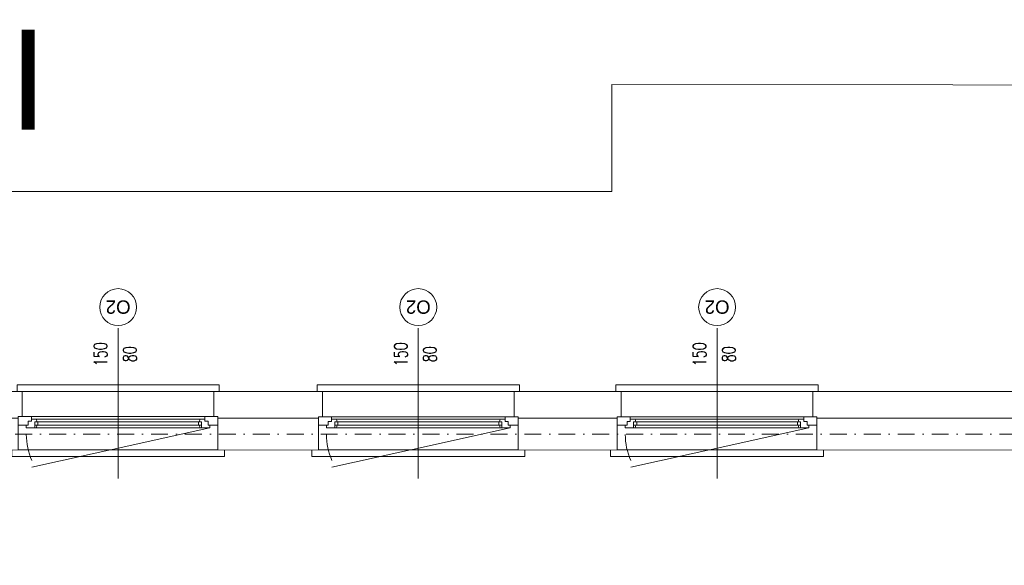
# Model space of a CAD drawing. Header units: centimetres. Extents: x -122 to 72759, y 3298 to 43172.
# Tile 122 of 243: x 37856 to 38595, y 12468 to 12878. Entities that reach past the tile are written whole.
import ezdxf
from ezdxf.enums import TextEntityAlignment as Align
from ezdxf.lldxf.tags import DXFTag

# ---------------------------------------------------------------- set-up
doc = ezdxf.new("R2010")
doc.units = ezdxf.units.CM
doc.header["$MEASUREMENT"] = 0
doc.linetypes.add('DASHDOT', pattern=[25.4, 12.7, -6.35, 0, -6.35])
doc.layers.get('0').update_dxf_attribs({"lineweight": 5})
for name, color, linetype, lineweight in [('0-LINIA ŚREDNIA', 7, 'Continuous', 5), ('0-OSIE', 7, 'DASHDOT', 5), ('_ nowe meble', 7, 'Continuous', 5), ('_ ściany konstrukcyjne', 7, 'Continuous', 5), ('A_izol-termiczna', 7, 'ZIGZAG', 5), ('A_okna', 7, 'Continuous', 5), ('A_okna opis', 7, 'Continuous', 5), ('A_okna otwarcie', 7, 'DASH', 5), ('A_okna symbol', 7, 'Continuous', 5), ('A_parapety', 7, 'Continuous', 5), ('A_przerywane', 7, 'DASH', 5), ('A_sciany', 7, 'Continuous', 5), ('wymiarowanie', 7, 'Continuous', 5), ('ZZZ_Xref', 7, 'Continuous', 5)]:
    doc.layers.add(name, color=color, linetype=linetype, lineweight=lineweight)
doc.styles.add('Arial', font='arial.ttf', dxfattribs={"height": 450})
doc.styles.add('ROMANS', font='romans.shx', dxfattribs={"width": 0.8, "height": 15})
doc.styles.get("Standard").update_dxf_attribs({"font": 'ARIAL.TTF'})
tags = doc.linetypes.add('DASH', pattern=[15, 10, -5]).pattern_tags.tags
tags[6:7] = [DXFTag(74, 4), DXFTag(75, 0), DXFTag(340, '0'), DXFTag(46, 0.0), DXFTag(50, 0.0), DXFTag(44, 0.0), DXFTag(45, 0.0)]
tags[4:5] = [DXFTag(74, 4), DXFTag(75, 0), DXFTag(340, '0'), DXFTag(46, 0.0), DXFTag(50, 0.0), DXFTag(44, 0.0), DXFTag(45, 0.0)]
doc.linetypes.add('ZIGZAG', pattern='A,0.0001,-0.2,[131,ltypeshp.shx,S=0.2,R=0,X=-0.2,Y=0],-0.4,[131,ltypeshp.shx,S=0.2,R=180,X=0.2,Y=0],-0.2', length=0.8001)

# ---------------------------------------------------------------- blocks, each defined once
blk = doc.blocks.new('*U1247')
at = {"layer": 'A_okna symbol'}
blk.add_circle((0, 82.27), 13.85, dxfattribs=at)
at = {"layer": 'A_okna opis', "style": 'ROMANS', "width": 0.7}
for tag, p in [('S', (-18.23, 46.86)), ('H', (3.76, 46.86))]:
    blk.add_attdef(tag, text='', height=10, rotation=90, dxfattribs=at).set_placement(p, align=Align.TOP_CENTER)
at = {"layer": 'A_okna symbol', "style": 'Arial'}
blk.add_attdef('SYMBOL', text='', height=10, dxfattribs=at).set_placement((0, 82.27), align=Align.MIDDLE_CENTER)
at = {"layer": 'A_okna symbol'}
blk.add_attdef('HP=', (-11.63, -44.95), '', height=10, rotation=360, dxfattribs=at)
at = {"color": 7, "lineweight": 40, "true_color": 0xffffff}
blk.add_wipeout([(72, 19), (-72, 19), (-72, 0), (-75, 0), (-75, -25), (75, -25), (75, 0), (72, 0)], dxfattribs=at)
at = {"color": 8, "linetype": 'Continuous', "lineweight": 5}
blk.add_line((0, 66.42), (0, -46.34), dxfattribs=at)
for p, q in [((-75, 0), (-65.2, 0)), ((-75, -6.5), (-75, 0)), ((-65.2, 0), (-65.2, -3.5)), ((-67.6, -6.5), (-75, -6.5)), ((-69, -8.3), (-69, -6.5)), ((-65.2, -3.5), (-67.6, -3.5)), ((-67.6, -3.5), (-67.6, -6.5)), ((-65.2, -1.9), (-61.46, -1.9)), ((-60.39, -3.89), (-62.7, -3.89)), ((-62.7, -8.3), (-62.7, -3.89)), ((-60.39, -6.3), (-62.7, -6.3)), ((-62.7, -8.3), (-62.7, -6.3)), ((-61, -3.89), (-61.46, -1.9)), ((-61, -6.3), (-61.44, -8.3)), ((-60.44, -6.3), (60.39, -6.3)), ((-60.39, -3.89), (-60.39, -6.3)), ((60.39, -3.89), (-60.39, -3.89)), ((60.39, -3.89), (62.7, -3.89)), ((60.39, -3.89), (60.39, -6.3)), ((60.39, -6.3), (62.7, -6.3)), ((61, -3.89), (61.46, -1.9)), ((61, -6.3), (61.44, -8.3)), ((65.2, -1.9), (61.46, -1.9)), ((62.7, -8.3), (62.7, -3.89)), ((62.7, -8.3), (62.7, -6.3)), ((75, 0), (65.2, 0)), ((65.2, 0), (65.2, -3.5)), ((65.2, -3.5), (67.6, -3.5)), ((67.6, -3.5), (67.6, -6.5)), ((67.6, -6.5), (75, -6.5)), ((69, -8.3), (69, -6.5)), ((75, -6.5), (75, 0)), ((-69, -8.3), (-61.44, -8.3)), ((69, -8.3), (61.44, -8.3))]:
    blk.add_line(p, q)
at = {"lineweight": 5}
for p, q in [((65.2, 0), (-65.2, 0)), ((-61.46, -1.9), (61.46, -1.9)), ((-61.44, -8.3), (61.44, -8.3))]:
    blk.add_line(p, q, dxfattribs=at)
for points in [[(-72, 0), (-72, 19)], [(72, 0), (72, 19)]]:
    blk.add_lwpolyline(points)
at = {"layer": 'A_izol-termiczna', "linetype": 'Continuous'}
for p, q in [((-71, 0), (-75, 0)), ((71, 0), (75, 0))]:
    blk.add_line(p, q, dxfattribs=at)
at = {"layer": 'A_okna otwarcie', "ltscale": 0.5}
blk.add_line((69, -8.3), (-64.87, -37.88), dxfattribs=at)
blk.add_arc((-20.23, -13.24), 48.77, 180.07083, 203.75046, dxfattribs=at)
at = {"layer": 'A_parapety'}
for points in [[(-76, 19), (-76, 24), (76, 24), (76, 19)], [(-80, -25), (-80, -30), (80, -30), (80, -25)]]:
    blk.add_lwpolyline(points, dxfattribs=at)
at = {"layer": 'A_przerywane'}
for p, q in [((72, 19), (-72, 19)), ((75, -25), (-75, -25))]:
    blk.add_line(p, q, dxfattribs=at)
at = {"layer": 'A_sciany'}
for p, q in [((-75, -25), (-75, 0)), ((75, -25), (75, 0))]:
    blk.add_line(p, q, dxfattribs=at)
blk = doc.blocks.new('*U1225')
at = {"layer": 'A_okna symbol'}
blk.add_circle((0, 82.27), 13.85, dxfattribs=at)
at = {"layer": 'A_okna opis', "style": 'ROMANS', "width": 0.7}
for tag, p in [('S', (-18.23, 46.86)), ('H', (3.76, 46.86))]:
    blk.add_attdef(tag, text='', height=10, rotation=90, dxfattribs=at).set_placement(p, align=Align.TOP_CENTER)
at = {"layer": 'A_okna symbol', "style": 'Arial'}
blk.add_attdef('SYMBOL', text='', height=10, dxfattribs=at).set_placement((0, 82.27), align=Align.MIDDLE_CENTER)
at = {"layer": 'A_okna symbol'}
blk.add_attdef('HP=', (-11.63, -44.95), '', height=10, rotation=360, dxfattribs=at)
at = {"color": 7, "lineweight": 40, "true_color": 0xffffff}
blk.add_wipeout([(72, 19), (-72, 19), (-72, 0), (-75, 0), (-75, -25), (75, -25), (75, 0), (72, 0)], dxfattribs=at)
at = {"color": 8, "linetype": 'Continuous', "lineweight": 5}
blk.add_line((0, 66.42), (0, -46.34), dxfattribs=at)
for p, q in [((-75, 0), (-65.2, 0)), ((-75, -6.5), (-75, 0)), ((-65.2, 0), (-65.2, -3.5)), ((-67.6, -6.5), (-75, -6.5)), ((-69, -8.3), (-69, -6.5)), ((-65.2, -3.5), (-67.6, -3.5)), ((-67.6, -3.5), (-67.6, -6.5)), ((-65.2, -1.9), (-61.46, -1.9)), ((-60.39, -3.89), (-62.7, -3.89)), ((-62.7, -8.3), (-62.7, -3.89)), ((-60.39, -6.3), (-62.7, -6.3)), ((-62.7, -8.3), (-62.7, -6.3)), ((-61, -3.89), (-61.46, -1.9)), ((-61, -6.3), (-61.44, -8.3)), ((-60.44, -6.3), (60.39, -6.3)), ((-60.39, -3.89), (-60.39, -6.3)), ((60.39, -3.89), (-60.39, -3.89)), ((60.39, -3.89), (62.7, -3.89)), ((60.39, -3.89), (60.39, -6.3)), ((60.39, -6.3), (62.7, -6.3)), ((61, -3.89), (61.46, -1.9)), ((61, -6.3), (61.44, -8.3)), ((65.2, -1.9), (61.46, -1.9)), ((62.7, -8.3), (62.7, -3.89)), ((62.7, -8.3), (62.7, -6.3)), ((75, 0), (65.2, 0)), ((65.2, 0), (65.2, -3.5)), ((65.2, -3.5), (67.6, -3.5)), ((67.6, -3.5), (67.6, -6.5)), ((67.6, -6.5), (75, -6.5)), ((69, -8.3), (69, -6.5)), ((75, -6.5), (75, 0)), ((-69, -8.3), (-61.44, -8.3)), ((69, -8.3), (61.44, -8.3))]:
    blk.add_line(p, q)
at = {"lineweight": 5}
for p, q in [((65.2, 0), (-65.2, 0)), ((-61.46, -1.9), (61.46, -1.9)), ((-61.44, -8.3), (61.44, -8.3))]:
    blk.add_line(p, q, dxfattribs=at)
for points in [[(-72, 0), (-72, 19)], [(72, 0), (72, 19)]]:
    blk.add_lwpolyline(points)
at = {"layer": 'A_izol-termiczna', "linetype": 'Continuous'}
for p, q in [((-71, 0), (-75, 0)), ((71, 0), (75, 0))]:
    blk.add_line(p, q, dxfattribs=at)
at = {"layer": 'A_okna otwarcie', "ltscale": 0.5}
blk.add_line((69, -8.3), (-64.87, -37.88), dxfattribs=at)
blk.add_arc((-20.23, -13.24), 48.77, 180.07083, 203.75046, dxfattribs=at)
at = {"layer": 'A_parapety'}
for points in [[(-76, 19), (-76, 24), (76, 24), (76, 19)], [(-80, -25), (-80, -30), (80, -30), (80, -25)]]:
    blk.add_lwpolyline(points, dxfattribs=at)
at = {"layer": 'A_przerywane'}
for p, q in [((72, 19), (-72, 19)), ((75, -25), (-75, -25))]:
    blk.add_line(p, q, dxfattribs=at)
at = {"layer": 'A_sciany'}
for p, q in [((-75, -25), (-75, 0)), ((75, -25), (75, 0))]:
    blk.add_line(p, q, dxfattribs=at)
blk = doc.blocks.new('G$CA1DC9C89')
at = {"layer": '0-LINIA ŚREDNIA', "lineweight": 5}
for points in [[(2845.26, 765.1), (4125.09, 765.11), (4125.01, 829.15), (4100.01, 829.15), (4100.09, 1919.15), (4125.09, 1919.15), (4125.09, 1983.15), (2204.61, 1983.1)], [(2825.26, 785.1), (4105.09, 785.11), (4105.09, 809.15), (4080.09, 809.15), (4080.09, 1939.15), (4105.09, 1939.15), (4105.09, 1963.15), (2224.61, 1963.1)]]:
    blk.add_lwpolyline(points, dxfattribs=at)
at = {"layer": '_ ściany konstrukcyjne', "lineweight": 5}
for points in [[(2825.26, 785.1), (4105.09, 785.11), (4105.09, 809.15), (4080.09, 809.15), (4080.09, 1939.15), (4105.09, 1939.15), (4105.09, 1963.15), (2224.61, 1963.1)], [(2515.1, 809.1), (2515.1, 620.1), (2801.26, 620.1), (2801.26, 809.1), (4056.09, 809.11), (4056.09, 1939.15), (2945.87, 1939.12)]]:
    blk.add_lwpolyline(points, dxfattribs=at)
at = {"layer": 'wymiarowanie', "lineweight": 5, "ltscale": 0.5, "insert": (3110.97, 2217.2), "char_height": 75, "attachment_point": 5, "rotation": 359.99908, "bg_fill": 3, "box_fill_scale": 1.1, "bg_fill_color": 256, "bg_fill_true_color": 13158600, "bg_fill_transparency": 0}
blk.add_mtext('\\A1;ZL III', dxfattribs=at)
at = {"layer": 'A_okna', "lineweight": 5}
ref = blk.add_blockref('*U1225', (3283.46, 1964.16), dxfattribs=dict(at, rotation=2.785588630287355e-08))
ref.add_attrib('SYMBOL', 'O2', dxfattribs={"layer": 'A_okna symbol', "height": 9.996, "rotation": 180, "style": 'Arial'}).set_placement((3283.46, 2046.43), align=Align.MIDDLE_CENTER)
ref.add_attrib('S', '150', dxfattribs={"layer": 'A_okna opis', "height": 10, "rotation": 90, "style": 'ROMANS', "width": 0.7}).set_placement((3265.23, 2011.02), align=Align.TOP_CENTER)
ref.add_attrib('H', '80', dxfattribs={"layer": 'A_okna opis', "height": 10, "rotation": 90, "style": 'ROMANS', "width": 0.7}).set_placement((3287.22, 2011.02), align=Align.TOP_CENTER)
ref = blk.add_blockref('*U1247', (3508.97, 1964.15), dxfattribs=dict(at, rotation=359.9999999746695))
ref.add_attrib('SYMBOL', 'O2', dxfattribs={"layer": 'A_okna symbol', "height": 9.996, "rotation": 180, "style": 'Arial'}).set_placement((3508.97, 2046.42), align=Align.MIDDLE_CENTER)
ref.add_attrib('S', '150', dxfattribs={"layer": 'A_okna opis', "height": 10, "rotation": 90, "style": 'ROMANS', "width": 0.7}).set_placement((3490.74, 2011.01), align=Align.TOP_CENTER)
ref.add_attrib('H', '80', dxfattribs={"layer": 'A_okna opis', "height": 10, "rotation": 90, "style": 'ROMANS', "width": 0.7}).set_placement((3512.73, 2011.01), align=Align.TOP_CENTER)
ref = blk.add_blockref('*U1247', (3733.46, 1964.15), dxfattribs=dict(at, rotation=359.9999999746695))
ref.add_attrib('SYMBOL', 'O2', dxfattribs={"layer": 'A_okna symbol', "height": 9.996, "rotation": 180, "style": 'Arial'}).set_placement((3733.46, 2046.42), align=Align.MIDDLE_CENTER)
ref.add_attrib('S', '150', dxfattribs={"layer": 'A_okna opis', "height": 10, "rotation": 90, "style": 'ROMANS', "width": 0.7}).set_placement((3715.23, 2011.01), align=Align.TOP_CENTER)
ref.add_attrib('H', '80', dxfattribs={"layer": 'A_okna opis', "height": 10, "rotation": 90, "style": 'ROMANS', "width": 0.7}).set_placement((3737.22, 2011.01), align=Align.TOP_CENTER)
at = {"layer": '0-OSIE', "lineweight": 5}
blk.add_lwpolyline([(-236.32, 1951.14), (4272.15, 1951.14)], dxfattribs=at)
at = {"layer": '_ nowe meble', "lineweight": 5, "ltscale": 0.5}
blk.add_lwpolyline([(3077.3, 1983.15), (4125.09, 1983.15), (4125.09, 1919.15), (4100.09, 1919.15), (4100.09, 1838.61), (4081.09, 1838.61), (4081.09, 1398.61), (4100.09, 1398.61), (4100.09, 1348.61), (4081.09, 1348.61), (4081.09, 908.61), (4100.09, 908.61), (4100.09, 829.15), (4124.93, 829.15), (4125.09, 765.11), (4422.91, 765.1), (4422.91, 2212.82), (3654.37, 2213.48), (3654.37, 2134.76), (3654.37, 2133.11), (1980.81, 2133.09)], dxfattribs=at)

msp = doc.modelspace()

# ---------------------------------------------------------------- block references
at = {"layer": 'ZZZ_Xref'}
msp.add_blockref('G$CA1DC9C89', (34646.15529, 10615.38849), dxfattribs=at)

doc.saveas('drawing.dxf')
